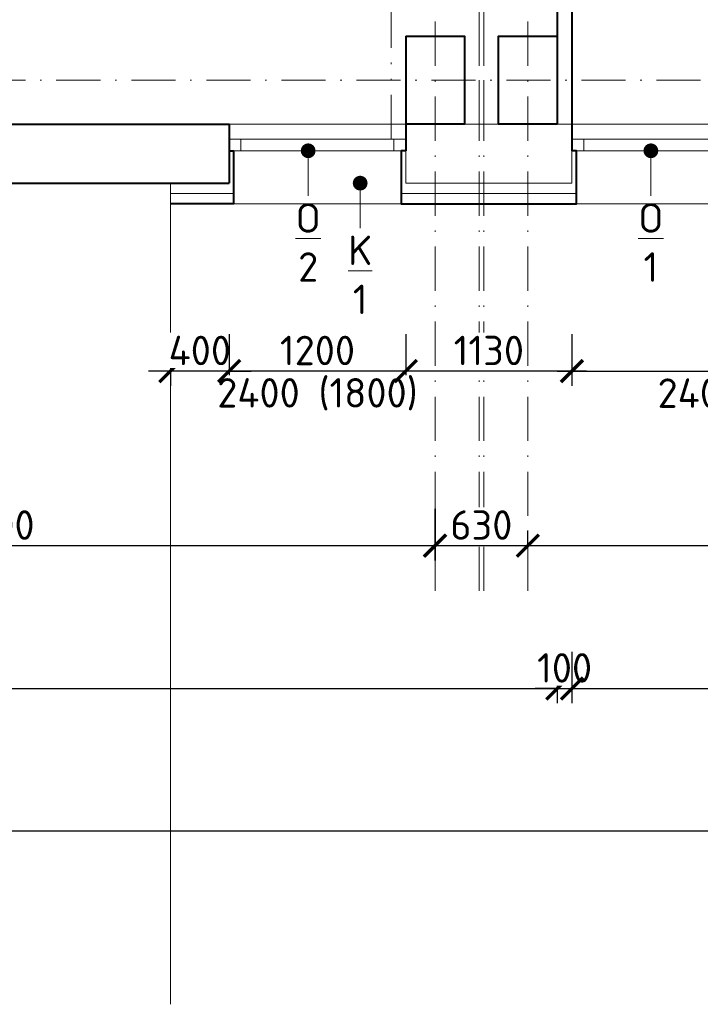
# Model space of a CAD drawing. Header units: metres. Extents: x -115250 to 1551995, y -140807 to 374743.
# Tile 60 of 205: x 81822 to 86449, y 52477 to 59171. Entities that reach past the tile are written whole.
import ezdxf
from ezdxf import colors
from ezdxf.entities.mleader import LeaderData, LeaderLine
from ezdxf.math import Vec2, Vec3

# ---------------------------------------------------------------- set-up
doc = ezdxf.new("R2010")
doc.units = ezdxf.units.M
doc.header["$LTSCALE"] = 100
doc.header["$PDMODE"] = 3
doc.header["$PDSIZE"] = 150
doc.linetypes.add('0102aČERCHOVANÁ', pattern=[5.1, 3, -1, 0.1, -1])
doc.linetypes.add('0103aDVOJČERCHOVANÁ', pattern=[6.2, 3, -1, 0.1, -1, 0.1, -1])
doc.layers.get('Defpoints').update_dxf_attribs({"lineweight": 9})
for name, color, linetype, lineweight in [('010-izolace EPS', 12, '0109IZOLACEEPS', 9), ('010-kota', 3, 'Continuous', 9), ('010-okno', 10, 'Continuous', 15), ('010-okno bublina', 12, 'Continuous', 9), ('010-tenka', 10, 'Continuous', 15), ('010-tlusta', 10, 'Continuous', 40), ('012-klempirske popis', 16, 'Continuous', 9), ('910-osa', 8, '0102aČERCHOVANÁ', 9), ('910-tenka', 4, 'Continuous', 15), ('910-tenka nad', 4, '0103aDVOJČERCHOVANÁ', 15), ('910-tlusta', 6, 'Continuous', 40)]:
    doc.layers.add(name, color=color, linetype=linetype, lineweight=lineweight)
doc.styles.add('ISOCPEUR', font='isocpeur.ttf')
doc.linetypes.add('0109IZOLACEEPS', pattern='A,1e-05,[2,atsunami.shx,S=0.4871,R=0,X=0,Y=0],-0.9742,[2,atsunami.shx,S=0.4871,R=180,X=0,Y=0],-1e-05', length=0.97422)
doc.dimstyles.new('TSUNAMI_100', dxfattribs={"dimscale": 100, "dimtxt": 2, "dimasz": 1.5, "dimexe": 1, "dimexo": 2, "dimgap": 0.4, "dimtad": 1, "dimdec": 0, "dimrnd": 5, "dimzin": 0, "dimtxsty": 'ISOCPEUR', "dimblk1": 'ARCHTICK', "dimblk2": 'ARCHTICK', "dimsah": 1, "dimcen": 0.09, "dimdle": 1, "dimclrd": 256, "dimclre": 256, "dimclrt": 256, "dimadec": 0, "dimazin": 0, "dimtfac": 1, "dimtdec": 0, "dimtix": 1, "dimtmove": 1, "dimatfit": 3, "dimfxlon": 1, "dimtfill": 1, "dimtolj": 1, "dimtzin": 0, "dimarcsym": 0})

# ---------------------------------------------------------------- blocks, each defined once
blk = doc.blocks.new('_Dot')
at = {"color": 0, "linetype": 'ByBlock', "lineweight": -2}
blk.add_line((-0.5, 0), (-1, 0), dxfattribs=at)
at = {"color": 0, "linetype": 'ByBlock', "const_width": 0.5}
blk.add_lwpolyline([(-0.25, 0, 1), (0.25, 0, 1)], format="xyb", close=True, dxfattribs=at)
blk = doc.blocks.new('_ARCHTICK')
at = {"color": 0, "linetype": 'ByBlock', "const_width": 0.15}
blk.add_lwpolyline([(-0.5, -0.5), (0.5, 0.5)], dxfattribs=at)
blk = doc.blocks.new('*D478')
at = {"layer": '010-kota', "lineweight": -2, "transparency": 16777216}
for p, q in [((84646.7, 55844.9), (84646.7, 55494.9)), ((78644.2, 55594.9), (78644.2, 55694.9)), ((78544.2, 55594.9), (84746.7, 55594.9))]:
    blk.add_line(p, q, dxfattribs=at)
at = {"layer": 'Defpoints', "color": 0, "transparency": 16777216}
for p in [(84646.7, 56780.6), (78644.2, 55594.9), (84646.7, 55594.9)]:
    blk.add_point(p, dxfattribs=at)
at = {"layer": '010-kota', "lineweight": -2, "transparency": 16777216, "xscale": 150, "yscale": 150, "zscale": 150, "rotation": 180}
blk.add_blockref('_ARCHTICK', (78644.2, 55594.9), dxfattribs=at)
at = {"layer": '010-kota', "lineweight": -2, "transparency": 16777216, "xscale": 150, "yscale": 150, "zscale": 150}
blk.add_blockref('_ARCHTICK', (84646.7, 55594.9), dxfattribs=at)
at = {"layer": '010-kota', "transparency": 16777216, "insert": (81645.5, 55734.9), "char_height": 200, "attachment_point": 5, "style": 'ISOCPEUR', "bg_fill": 3, "box_fill_scale": 1.1, "bg_fill_color": 256, "bg_fill_true_color": 13158600, "bg_fill_transparency": 0}
blk.add_mtext('\\A1;6000', dxfattribs=at)
blk = doc.blocks.new('*D479')
at = {"layer": '010-kota', "lineweight": -2, "transparency": 16777216}
for p, q in [((84644.2, 55844.9), (84644.2, 55494.9)), ((85276.7, 55594.9), (85276.7, 55694.9)), ((84544.2, 55594.9), (85376.7, 55594.9))]:
    blk.add_line(p, q, dxfattribs=at)
at = {"layer": 'Defpoints', "color": 0, "transparency": 16777216}
for p in [(84644.2, 56781.8), (85276.7, 55594.9), (85276.7, 55594.9)]:
    blk.add_point(p, dxfattribs=at)
at = {"layer": '010-kota', "lineweight": -2, "transparency": 16777216, "xscale": 150, "yscale": 150, "zscale": 150, "rotation": 180}
blk.add_blockref('_ARCHTICK', (84644.2, 55594.9), dxfattribs=at)
at = {"layer": '010-kota', "lineweight": -2, "transparency": 16777216, "xscale": 150, "yscale": 150, "zscale": 150}
blk.add_blockref('_ARCHTICK', (85276.7, 55594.9), dxfattribs=at)
at = {"layer": '010-kota', "transparency": 16777216, "insert": (84960.5, 55734.9), "char_height": 200, "attachment_point": 5, "style": 'ISOCPEUR', "bg_fill": 3, "box_fill_scale": 1.1, "bg_fill_color": 256, "bg_fill_true_color": 13158600, "bg_fill_transparency": 0}
blk.add_mtext('\\A1;630', dxfattribs=at)
blk = doc.blocks.new('*D480')
at = {"layer": '010-kota', "lineweight": -2, "transparency": 16777216}
for p, q in [((91276.7, 55844.9), (91276.7, 55494.9)), ((85276.7, 55594.9), (85276.7, 55694.9)), ((85176.7, 55594.9), (91376.7, 55594.9))]:
    blk.add_line(p, q, dxfattribs=at)
at = {"layer": 'Defpoints', "color": 0, "transparency": 16777216}
for p in [(91276.7, 56783.1), (85276.7, 55594.9), (91276.7, 55594.9)]:
    blk.add_point(p, dxfattribs=at)
at = {"layer": '010-kota', "lineweight": -2, "transparency": 16777216, "xscale": 150, "yscale": 150, "zscale": 150, "rotation": 180}
blk.add_blockref('_ARCHTICK', (85276.7, 55594.9), dxfattribs=at)
at = {"layer": '010-kota', "lineweight": -2, "transparency": 16777216, "xscale": 150, "yscale": 150, "zscale": 150}
blk.add_blockref('_ARCHTICK', (91276.7, 55594.9), dxfattribs=at)
at = {"layer": '010-kota', "transparency": 16777216, "insert": (88276.7, 55734.9), "char_height": 200, "attachment_point": 5, "style": 'ISOCPEUR', "bg_fill": 3, "box_fill_scale": 1.1, "bg_fill_color": 256, "bg_fill_true_color": 13158600, "bg_fill_transparency": 0}
blk.add_mtext('\\A1;6000', dxfattribs=at)
blk = doc.blocks.new('*D486')
at = {"layer": '010-kota', "lineweight": -2, "transparency": 16777216}
for p, q in [((42446.7, 54873.8), (42446.7, 54523.8)), ((85476.7, 54873.8), (85476.7, 54523.8)), ((42346.7, 54623.8), (85576.7, 54623.8))]:
    blk.add_line(p, q, dxfattribs=at)
at = {"layer": 'Defpoints', "color": 0, "transparency": 16777216}
for p in [(42446.7, 58459.3), (85476.7, 58459.3), (85476.7, 54623.8)]:
    blk.add_point(p, dxfattribs=at)
at = {"layer": '010-kota', "lineweight": -2, "transparency": 16777216, "xscale": 150, "yscale": 150, "zscale": 150, "rotation": 180}
blk.add_blockref('_ARCHTICK', (42446.7, 54623.8), dxfattribs=at)
at = {"layer": '010-kota', "lineweight": -2, "transparency": 16777216, "xscale": 150, "yscale": 150, "zscale": 150}
blk.add_blockref('_ARCHTICK', (85476.7, 54623.8), dxfattribs=at)
at = {"layer": '010-kota', "transparency": 16777216, "insert": (63961.7, 54763.8), "char_height": 200, "attachment_point": 5, "style": 'ISOCPEUR', "bg_fill": 3, "box_fill_scale": 1.1, "bg_fill_color": 256, "bg_fill_true_color": 13158600, "bg_fill_transparency": 0}
blk.add_mtext('\\A1;43030', dxfattribs=at)
blk = doc.blocks.new('*D487')
at = {"layer": '010-kota', "lineweight": -2, "transparency": 16777216}
for p, q in [((85476.7, 54873.8), (85476.7, 54523.8)), ((85576.7, 54873.8), (85576.7, 54523.8)), ((85476.7, 54623.8), (85326.7, 54623.8)), ((85476.7, 54623.8), (85576.7, 54623.8)), ((85576.7, 54623.8), (85726.7, 54623.8))]:
    blk.add_line(p, q, dxfattribs=at)
at = {"layer": 'Defpoints', "color": 0, "transparency": 16777216}
for p in [(85476.7, 58459.3), (85576.7, 58459.3)]:
    blk.add_point(p, dxfattribs=at)
at = {"layer": '010-kota', "lineweight": -2, "transparency": 16777216, "xscale": 150, "yscale": 150, "zscale": 150}
blk.add_blockref('_ARCHTICK', (85476.7, 54623.8), dxfattribs=at)
at = {"layer": '010-kota', "lineweight": -2, "transparency": 16777216, "xscale": 150, "yscale": 150, "zscale": 150, "rotation": 180}
blk.add_blockref('_ARCHTICK', (85576.7, 54623.8), dxfattribs=at)
at = {"layer": '010-kota', "transparency": 16777216, "insert": (85526.7, 54763.8), "char_height": 200, "attachment_point": 5, "style": 'ISOCPEUR', "bg_fill": 3, "box_fill_scale": 1.1, "bg_fill_color": 256, "bg_fill_true_color": 13158600, "bg_fill_transparency": 0}
blk.add_mtext('\\A1;100', dxfattribs=at)
at = {"layer": 'Defpoints', "color": 0, "transparency": 16777216}
blk.add_point((85576.7, 54623.8), dxfattribs=at)
blk = doc.blocks.new('*D488')
at = {"layer": '010-kota', "lineweight": -2, "transparency": 16777216}
for p, q in [((85576.7, 54873.8), (85576.7, 54523.8)), ((90976.7, 54873.8), (90976.7, 54523.8)), ((85476.7, 54623.8), (91076.7, 54623.8))]:
    blk.add_line(p, q, dxfattribs=at)
at = {"layer": 'Defpoints', "color": 0, "transparency": 16777216}
for p in [(85576.7, 58459.3), (90976.7, 58459.3), (90976.7, 54623.8)]:
    blk.add_point(p, dxfattribs=at)
at = {"layer": '010-kota', "lineweight": -2, "transparency": 16777216, "xscale": 150, "yscale": 150, "zscale": 150, "rotation": 180}
blk.add_blockref('_ARCHTICK', (85576.7, 54623.8), dxfattribs=at)
at = {"layer": '010-kota', "lineweight": -2, "transparency": 16777216, "xscale": 150, "yscale": 150, "zscale": 150}
blk.add_blockref('_ARCHTICK', (90976.7, 54623.8), dxfattribs=at)
at = {"layer": '010-kota', "transparency": 16777216, "insert": (88276.7, 54763.8), "char_height": 200, "attachment_point": 5, "style": 'ISOCPEUR', "bg_fill": 3, "box_fill_scale": 1.1, "bg_fill_color": 256, "bg_fill_true_color": 13158600, "bg_fill_transparency": 0}
blk.add_mtext('\\A1;5400', dxfattribs=at)
blk = doc.blocks.new('*D588')
at = {"layer": '010-kota', "lineweight": -2, "transparency": 16777216}
for p, q in [((42046.7, 53905.4), (42046.7, 53555.4)), ((109876.7, 53905.4), (109876.7, 53555.4)), ((41946.7, 53655.4), (109976.7, 53655.4))]:
    blk.add_line(p, q, dxfattribs=at)
at = {"layer": 'Defpoints', "color": 0, "transparency": 16777216}
for p in [(42046.7, 58459.3), (109876.7, 58459.3), (109876.7, 53655.4)]:
    blk.add_point(p, dxfattribs=at)
at = {"layer": '010-kota', "lineweight": -2, "transparency": 16777216, "xscale": 150, "yscale": 150, "zscale": 150, "rotation": 180}
blk.add_blockref('_ARCHTICK', (42046.7, 53655.4), dxfattribs=at)
at = {"layer": '010-kota', "lineweight": -2, "transparency": 16777216, "xscale": 150, "yscale": 150, "zscale": 150}
blk.add_blockref('_ARCHTICK', (109876.7, 53655.4), dxfattribs=at)
at = {"layer": '010-kota', "transparency": 16777216, "insert": (75961.7, 53795.4), "char_height": 200, "attachment_point": 5, "style": 'ISOCPEUR', "bg_fill": 3, "box_fill_scale": 1.1, "bg_fill_color": 256, "bg_fill_true_color": 13158600, "bg_fill_transparency": 0}
blk.add_mtext('\\A1;67830', dxfattribs=at)
blk = doc.blocks.new('*D615')
at = {"layer": '010-kota', "lineweight": -2, "transparency": 16777216}
for p, q in [((85576.7, 57031.8), (85576.7, 56681.8)), ((87976.7, 57031.8), (87976.7, 56681.8)), ((85476.7, 56781.8), (88076.7, 56781.8))]:
    blk.add_line(p, q, dxfattribs=at)
at = {"layer": 'Defpoints', "color": 0, "transparency": 16777216}
for p in [(87976.7, 58259.3), (85576.7, 58059.3), (87976.7, 56781.8)]:
    blk.add_point(p, dxfattribs=at)
at = {"layer": '010-kota', "lineweight": -2, "transparency": 16777216, "xscale": 150, "yscale": 150, "zscale": 150, "rotation": 180}
blk.add_blockref('_ARCHTICK', (85576.7, 56781.8), dxfattribs=at)
at = {"layer": '010-kota', "lineweight": -2, "transparency": 16777216, "xscale": 150, "yscale": 150, "zscale": 150}
blk.add_blockref('_ARCHTICK', (87976.7, 56781.8), dxfattribs=at)
at = {"layer": '010-kota', "transparency": 16777216, "insert": (86776.7, 56621.8), "char_height": 200, "attachment_point": 5, "style": 'ISOCPEUR', "bg_fill": 3, "box_fill_scale": 1.1, "bg_fill_color": 256, "bg_fill_true_color": 13158600, "bg_fill_transparency": 0}
blk.add_mtext('\\A1;2400(1800)', dxfattribs=at)
at = {"layer": '010-kota', "transparency": 16777216, "insert": (86776.7, 56921.8), "char_height": 200, "attachment_point": 5, "style": 'ISOCPEUR', "bg_fill": 3, "box_fill_scale": 1.1, "bg_fill_color": 256, "bg_fill_true_color": 13158600, "bg_fill_transparency": 0}
blk.add_mtext('\\A1;2400', dxfattribs=at)
blk = doc.blocks.new('*D797')
at = {"layer": '010-kota', "lineweight": -2, "transparency": 16777216}
for p, q in [((84446.7, 57031.8), (84446.7, 56681.8)), ((85576.7, 57031.8), (85576.7, 56681.8)), ((85676.7, 56781.8), (84346.7, 56781.8))]:
    blk.add_line(p, q, dxfattribs=at)
at = {"layer": 'Defpoints', "color": 0, "transparency": 16777216}
for p in [(84446.7, 58059.3), (85576.7, 58059.3), (84446.7, 56781.8)]:
    blk.add_point(p, dxfattribs=at)
at = {"layer": '010-kota', "lineweight": -2, "transparency": 16777216, "xscale": 150, "yscale": 150, "zscale": 150, "rotation": 180}
blk.add_blockref('_ARCHTICK', (84446.7, 56781.8), dxfattribs=at)
at = {"layer": '010-kota', "lineweight": -2, "transparency": 16777216, "xscale": 150, "yscale": 150, "zscale": 150}
blk.add_blockref('_ARCHTICK', (85576.7, 56781.8), dxfattribs=at)
at = {"layer": '010-kota', "transparency": 16777216, "insert": (85011.7, 56921.8), "char_height": 200, "attachment_point": 5, "style": 'ISOCPEUR', "bg_fill": 3, "box_fill_scale": 1.1, "bg_fill_color": 256, "bg_fill_true_color": 13158600, "bg_fill_transparency": 0}
blk.add_mtext('\\A1;1130', dxfattribs=at)
blk = doc.blocks.new('*D798')
at = {"layer": '010-kota', "lineweight": -2, "transparency": 16777216}
for p, q in [((83246.7, 57031.8), (83246.7, 56681.8)), ((84446.7, 57031.8), (84446.7, 56681.8)), ((84546.7, 56781.8), (83146.7, 56781.8))]:
    blk.add_line(p, q, dxfattribs=at)
at = {"layer": 'Defpoints', "color": 0, "transparency": 16777216}
for p in [(83246.7, 58059.3), (84446.7, 58059.3), (83246.7, 56781.8)]:
    blk.add_point(p, dxfattribs=at)
at = {"layer": '010-kota', "lineweight": -2, "transparency": 16777216, "xscale": 150, "yscale": 150, "zscale": 150, "rotation": 180}
blk.add_blockref('_ARCHTICK', (83246.7, 56781.8), dxfattribs=at)
at = {"layer": '010-kota', "lineweight": -2, "transparency": 16777216, "xscale": 150, "yscale": 150, "zscale": 150}
blk.add_blockref('_ARCHTICK', (84446.7, 56781.8), dxfattribs=at)
at = {"layer": '010-kota', "transparency": 16777216, "insert": (83846.7, 56921.8), "char_height": 200, "attachment_point": 5, "style": 'ISOCPEUR', "bg_fill": 3, "box_fill_scale": 1.1, "bg_fill_color": 256, "bg_fill_true_color": 13158600, "bg_fill_transparency": 0}
blk.add_mtext('\\A1;1200', dxfattribs=at)
blk = doc.blocks.new('*D799')
at = {"layer": '010-kota', "lineweight": -2, "transparency": 16777216}
for p, q in [((82846.7, 57031.8), (82846.7, 56681.8)), ((83246.7, 57031.8), (83246.7, 56681.8)), ((82846.7, 56781.8), (82696.7, 56781.8)), ((83246.7, 56781.8), (82846.7, 56781.8)), ((83246.7, 56781.8), (83396.7, 56781.8))]:
    blk.add_line(p, q, dxfattribs=at)
at = {"layer": 'Defpoints', "color": 0, "transparency": 16777216}
for p in [(82846.7, 58059.3), (83246.7, 58059.3)]:
    blk.add_point(p, dxfattribs=at)
at = {"layer": '010-kota', "lineweight": -2, "transparency": 16777216, "xscale": 150, "yscale": 150, "zscale": 150}
blk.add_blockref('_ARCHTICK', (82846.7, 56781.8), dxfattribs=at)
at = {"layer": '010-kota', "lineweight": -2, "transparency": 16777216, "xscale": 150, "yscale": 150, "zscale": 150, "rotation": 180}
blk.add_blockref('_ARCHTICK', (83246.7, 56781.8), dxfattribs=at)
at = {"layer": '010-kota', "transparency": 16777216, "insert": (83046.7, 56921.8), "char_height": 200, "attachment_point": 5, "style": 'ISOCPEUR', "bg_fill": 3, "box_fill_scale": 1.1, "bg_fill_color": 256, "bg_fill_true_color": 13158600, "bg_fill_transparency": 0}
blk.add_mtext('\\A1;400', dxfattribs=at)
at = {"layer": 'Defpoints', "color": 0, "transparency": 16777216}
blk.add_point((82846.7, 56781.8), dxfattribs=at)
blk = doc.blocks.new('*D800')
at = {"layer": '010-kota', "lineweight": -2, "transparency": 16777216}
for p, q in [((83246.7, 57031.8), (83246.7, 56681.8)), ((84446.7, 57031.8), (84446.7, 56681.8)), ((84546.7, 56781.8), (83146.7, 56781.8))]:
    blk.add_line(p, q, dxfattribs=at)
at = {"layer": 'Defpoints', "color": 0, "transparency": 16777216}
for p in [(83246.7, 58059.3), (84446.7, 58059.3), (83246.7, 56781.8)]:
    blk.add_point(p, dxfattribs=at)
at = {"layer": '010-kota', "transparency": 16777216, "insert": (83846.7, 56623.9), "char_height": 200, "attachment_point": 5, "style": 'ISOCPEUR', "bg_fill": 3, "box_fill_scale": 1.1, "bg_fill_color": 256, "bg_fill_true_color": 13158600, "bg_fill_transparency": 0}
blk.add_mtext('\\A1;2400 (1800)', dxfattribs=at)
at = {"layer": '010-kota', "lineweight": -2, "transparency": 16777216, "xscale": 150, "yscale": 150, "zscale": 150, "rotation": 180}
blk.add_blockref('_ARCHTICK', (83246.7, 56781.8), dxfattribs=at)
at = {"layer": '010-kota', "lineweight": -2, "transparency": 16777216, "xscale": 150, "yscale": 150, "zscale": 150}
blk.add_blockref('_ARCHTICK', (84446.7, 56781.8), dxfattribs=at)

msp = doc.modelspace()

# ---------------------------------------------------------------- linework, layer by layer
at = {"layer": '010-okno'}
for p, q in [((85576.7, 58359.3), (87976.7, 58359.3)), ((85656.7, 58359.3), (85656.7, 58279.3)), ((85576.7, 58279.3), (87976.7, 58279.3))]:
    msp.add_line(p, q, dxfattribs=at)
at = {"layer": '910-osa'}
for p, q in [((84646.7, 55287.6), (84646.7, 76968.6)), ((84946.7, 55287.6), (84946.7, 76968.6)), ((84976.7, 55287.6), (84976.7, 76968.6)), ((85276.7, 55287.6), (85276.7, 76968.6)), ((40251.2, 58759.3), (114311.8, 58759.3))]:
    msp.add_line(p, q, dxfattribs=at)
at = {"layer": '910-tenka'}
for p, q in [((83246.7, 58459.3), (84446.7, 58459.3)), ((84846.7, 58459.3), (90976.7, 58459.3))]:
    msp.add_line(p, q, dxfattribs=at)
msp.add_lwpolyline([(82846.7, 58059.3), (82846.7, 52476.6)], dxfattribs=at)
at = {"layer": '910-tenka nad', "linetype": '0103aDVOJČERCHOVANÁ'}
for p, q in [((84346.7, 58359.3), (84346.7, 73459.3)), ((84946.7, 58459.3), (84946.7, 73459.3)), ((84976.7, 58459.3), (84976.7, 73459.3))]:
    msp.add_line(p, q, dxfattribs=at)
at = {"layer": '910-tlusta'}
for p, q in [((85476.7, 63002.3), (85476.7, 58459.3)), ((85576.7, 60384.3), (85576.7, 58279.3)), ((84446.7, 59059.3), (84446.7, 58279.3)), ((75046.7, 58459.3), (83246.7, 58459.3)), ((83246.7, 58459.3), (83246.7, 58059.3)), ((75046.7, 58059.3), (83246.7, 58059.3))]:
    msp.add_line(p, q, dxfattribs=at)
for points in [[(84446.7, 59059.3), (84846.7, 59059.3), (84846.7, 58459.3), (84446.7, 58459.3)], [(85476.7, 58459.3), (85076.7, 58459.3), (85076.7, 59059.3), (85476.7, 59059.3)]]:
    msp.add_lwpolyline(points, dxfattribs=at)

# ---------------------------------------------------------------- leaders
at = {"layer": '010-okno bublina'}
ml = msp.add_multileader_mtext('Standard', dxfattribs=at)
ml.set_content('{\\LO\\P}1', color=256, style='ISOCPEUR')
ml.set_leader_properties(color=256, linetype='ByLayer', lineweight=-1)
ml.set_arrow_properties(name='DOT')
ml.build(insert=Vec2(0, 0))
ml.multileader.update_dxf_attribs({"has_text_frame": 1, "text_attachment_direction": 1, "text_left_attachment_type": 2, "text_right_attachment_type": 2, "dogleg_length": 0.0018, "arrow_head_size": 100, "scale": 200})
ctx = ml.context
ctx.base_point, ctx.scale, ctx.char_height, ctx.arrow_head_size, ctx.landing_gap_size, ctx.plane_origin = Vec3(86113.4, 57339.1), 200, 200, 100, 50, Vec3(88546.8, 57879.5)
ctx.left_attachment, ctx.right_attachment, ctx.text_align_type = 2, 2, 1
notes = []
notes.append((ctx, [(1, (1, 1, 0), (86113.4, 57972.5), (-1, 0), 0, [(0, [(86113.4, 58279.3)], 0, [])])]))
ctx.mtext.insert, ctx.mtext.alignment, ctx.mtext.flow_direction = Vec3(86113.4, 57922.5), 2, 5
for ctx, leaders in notes:
    for number, flags, end, landing, length, lines in leaders:
        leader = LeaderData()
        leader.index, (leader.has_last_leader_line, leader.has_dogleg_vector, leader.attachment_direction) = number, flags
        leader.last_leader_point, leader.dogleg_vector, leader.dogleg_length = Vec3(end), Vec3(landing), length
        for number, points, colour, breaks in lines:
            line = LeaderLine()
            line.index, line.vertices, line.color, line.breaks = number, Vec3.list(points), colors.encode_raw_color(colour), breaks
            leader.lines.append(line)
        ctx.leaders.append(leader)

# ---------------------------------------------------------------- next in the draw order: dimensions: what is measured, and where the dimension line sits
at = {"layer": '010-kota'}
dim = msp.add_linear_dim(base=(84646.7057476, 55594.8528867), p1=(78644.2057476, 55594.8528867), p2=(84646.7057476, 56780.5561607), dimstyle='TSUNAMI_100', dxfattribs=at)
dim.commit()
dim.dimension.update_dxf_attribs({"geometry": '*D478', "text_midpoint": (81645.4557476, 55734.8528867)})

# ---------------------------------------------------------------- next in the draw order: dimensions: what is measured, and where the dimension line sits
dim = msp.add_linear_dim(base=(85276.7057476, 55594.8528867), p1=(84644.2057476, 56781.8061607), p2=(85276.7057476, 55594.8528867), dimstyle='TSUNAMI_100', dxfattribs=at)
dim.commit()
dim.dimension.update_dxf_attribs({"geometry": '*D479', "text_midpoint": (84960.4557476, 55734.8528867)})

# ---------------------------------------------------------------- next in the draw order: dimensions: what is measured, and where the dimension line sits
dim = msp.add_linear_dim(base=(91276.7, 55594.9), p1=(85276.7, 55594.9), p2=(91276.7, 56783.1), dimstyle='TSUNAMI_100', dxfattribs=at)
dim.commit()
dim.dimension.update_dxf_attribs({"geometry": '*D480', "text_midpoint": (88276.7, 55734.9)})

# ---------------------------------------------------------------- next in the draw order: dimensions: what is measured, and where the dimension line sits
dim = msp.add_linear_dim(base=(85476.7, 54623.8), p1=(42446.7, 58459.3), p2=(85476.7, 58459.3), dimstyle='TSUNAMI_100', dxfattribs=at)
dim.commit()
dim.dimension.update_dxf_attribs({"geometry": '*D486', "text_midpoint": (63961.7, 54763.8)})

# ---------------------------------------------------------------- next in the draw order: dimensions: what is measured, and where the dimension line sits
dim = msp.add_aligned_dim(p1=(85476.7, 58459.3), p2=(85576.7, 58459.3), distance=-3835.5, dimstyle='TSUNAMI_100', dxfattribs=at)
dim.commit()
dim.dimension.update_dxf_attribs({"geometry": '*D487', "text_midpoint": (85526.7, 54763.8)})

# ---------------------------------------------------------------- next in the draw order: dimensions: what is measured, and where the dimension line sits
dim = msp.add_aligned_dim(p1=(85576.7, 58459.3), p2=(90976.7, 58459.3), distance=-3835.5, dimstyle='TSUNAMI_100', dxfattribs=at)
dim.commit()
dim.dimension.update_dxf_attribs({"geometry": '*D488', "text_midpoint": (88276.7, 54763.8)})

# ---------------------------------------------------------------- next in the draw order: dimensions: what is measured, and where the dimension line sits
dim = msp.add_linear_dim(base=(109876.7, 53655.4), p1=(42046.7, 58459.3), p2=(109876.7, 58459.3), dimstyle='TSUNAMI_100', dxfattribs=at)
dim.commit()
dim.dimension.update_dxf_attribs({"geometry": '*D588', "text_midpoint": (75961.7, 53795.4)})

# ---------------------------------------------------------------- next in the draw order: linework, layer by layer
at = {"layer": '010-izolace EPS', "ltscale": 1.4}
msp.add_line((82846.7, 57989.3), (83276.7, 57989.3), dxfattribs=at)
at = {"layer": '010-okno'}
for p, q in [((83246.7, 58359.3), (84446.7, 58359.3)), ((83326.7, 58359.3), (83326.7, 58279.3)), ((84366.7, 58359.3), (84366.7, 58279.3)), ((83246.7, 58279.3), (84446.7, 58279.3))]:
    msp.add_line(p, q, dxfattribs=at)
at = {"layer": '010-tenka'}
msp.add_line((83276.7, 57919.3), (84416.7, 57919.3), dxfattribs=at)
at = {"layer": '010-tlusta'}
msp.add_lwpolyline([(83246.7, 58279.3), (83276.7, 58279.3), (83276.7, 58059.3), (83276.7, 57919.3), (82846.7, 57919.3)], dxfattribs=at)
at = {"layer": '910-tenka'}
msp.add_line((84446.7, 58279.3), (84446.7, 58059.3), dxfattribs=at)

# ---------------------------------------------------------------- next in the draw order: dimensions: what is measured, and where the dimension line sits
at = {"layer": '010-kota'}
dim = msp.add_linear_dim(base=(87976.7, 56781.8), p1=(85576.7, 58059.3), p2=(87976.7, 58259.3), text='<>\\X2400(1800)', dimstyle='TSUNAMI_100', dxfattribs=at)
dim.commit()
dim.dimension.update_dxf_attribs({"geometry": '*D615', "text_midpoint": (86776.7, 56781.8)})

# ---------------------------------------------------------------- next in the draw order: leaders
at = {"layer": '010-okno bublina'}
ml = msp.add_multileader_mtext('Standard', dxfattribs=at)
ml.set_content('{\\LO\\P}2', color=256, style='ISOCPEUR')
ml.set_leader_properties(color=256, linetype='ByLayer', lineweight=-1)
ml.set_arrow_properties(name='DOT')
ml.build(insert=Vec2(0, 0))
ml.multileader.update_dxf_attribs({"has_text_frame": 1, "text_attachment_direction": 1, "text_left_attachment_type": 2, "text_right_attachment_type": 2, "dogleg_length": 0.0018, "arrow_head_size": 100, "scale": 200})
ctx = ml.context
ctx.base_point, ctx.scale, ctx.char_height, ctx.arrow_head_size, ctx.landing_gap_size, ctx.plane_origin = Vec3(83783.4, 57339.1), 200, 200, 100, 50, Vec3(86216.8, 57879.5)
ctx.left_attachment, ctx.right_attachment, ctx.text_align_type = 2, 2, 1
notes = []
notes.append((ctx, [(1, (1, 1, 0), (83783.4, 57972.5), (-1, 0), 0, [(0, [(83783.4, 58279.3)], 0, [])])]))
ctx.mtext.insert, ctx.mtext.alignment, ctx.mtext.flow_direction = Vec3(83783.4, 57922.5), 2, 5
at = {"layer": '012-klempirske popis'}
ml = msp.add_multileader_mtext('Standard', dxfattribs=at)
ml.set_content('{\\LK\\P}1', color=256, style='ISOCPEUR')
ml.set_leader_properties(color=256, linetype='ByLayer', lineweight=-1)
ml.set_arrow_properties(name='DOT')
ml.build(insert=Vec2(0, 0))
ml.multileader.update_dxf_attribs({"has_text_frame": 1, "text_attachment_direction": 1, "text_left_attachment_type": 2, "text_right_attachment_type": 2, "dogleg_length": 0.0018, "arrow_head_size": 100, "scale": 200})
ctx = ml.context
ctx.base_point, ctx.scale, ctx.char_height, ctx.arrow_head_size, ctx.landing_gap_size, ctx.plane_origin = Vec3(84136.9, 57119.1), 200, 200, 100, 50, Vec3(86570.4, 57659.5)
ctx.left_attachment, ctx.right_attachment, ctx.text_align_type = 2, 2, 1
notes.append((ctx, [(1, (1, 1, 0), (84136.9, 57752.5), (-1, 0), 0, [(0, [(84136.9, 58059.3)], 0, [])])]))
ctx.mtext.insert, ctx.mtext.alignment, ctx.mtext.flow_direction = Vec3(84136.9, 57702.5), 2, 5
for ctx, leaders in notes:
    for number, flags, end, landing, length, lines in leaders:
        leader = LeaderData()
        leader.index, (leader.has_last_leader_line, leader.has_dogleg_vector, leader.attachment_direction) = number, flags
        leader.last_leader_point, leader.dogleg_vector, leader.dogleg_length = Vec3(end), Vec3(landing), length
        for number, points, colour, breaks in lines:
            line = LeaderLine()
            line.index, line.vertices, line.color, line.breaks = number, Vec3.list(points), colors.encode_raw_color(colour), breaks
            leader.lines.append(line)
        ctx.leaders.append(leader)

# ---------------------------------------------------------------- next in the draw order: linework, layer by layer
at = {"layer": '010-izolace EPS', "ltscale": 1.4}
msp.add_line((84416.7, 57989.3), (85606.7, 57989.3), dxfattribs=at)
at = {"layer": '010-tenka'}
msp.add_line((85606.7, 57919.3), (87946.7, 57919.3), dxfattribs=at)
at = {"layer": '010-tlusta'}
msp.add_lwpolyline([(84446.7, 58279.3), (84416.7, 58279.3), (84416.7, 58059.3), (84416.7, 57919.3), (85576.7, 57919.3), (85606.7, 57919.3), (85606.7, 58279.3), (85576.7, 58279.3)], dxfattribs=at)
at = {"layer": '910-tenka'}
for p, q in [((85576.7, 58059.3), (85576.7, 58279.3)), ((84446.7, 58059.3), (85576.7, 58059.3))]:
    msp.add_line(p, q, dxfattribs=at)

# ---------------------------------------------------------------- next in the draw order: dimensions: what is measured, and where the dimension line sits
at = {"layer": '010-kota'}
dim = msp.add_linear_dim(base=(84446.7, 56781.8), p1=(85576.7, 58059.3), p2=(84446.7, 58059.3), dimstyle='TSUNAMI_100', dxfattribs=at)
dim.commit()
dim.dimension.update_dxf_attribs({"geometry": '*D797', "text_midpoint": (85011.7, 56921.8)})

# ---------------------------------------------------------------- next in the draw order: dimensions: what is measured, and where the dimension line sits
dim = msp.add_linear_dim(base=(83246.7, 56781.8), p1=(84446.7, 58059.3), p2=(83246.7, 58059.3), dimstyle='TSUNAMI_100', dxfattribs=at)
dim.commit()
dim.dimension.update_dxf_attribs({"geometry": '*D798', "text_midpoint": (83846.7, 56921.8)})

# ---------------------------------------------------------------- next in the draw order: dimensions: what is measured, and where the dimension line sits
dim = msp.add_linear_dim(base=(82846.7, 56781.8), p1=(83246.7, 58059.3), p2=(82846.7, 58059.3), dimstyle='TSUNAMI_100', dxfattribs=at)
dim.commit()
dim.dimension.update_dxf_attribs({"geometry": '*D799', "text_midpoint": (83046.7, 56921.8)})

# ---------------------------------------------------------------- next in the draw order: dimensions: what is measured, and where the dimension line sits
dim = msp.add_linear_dim(base=(83246.7, 56781.8), p1=(84446.7, 58059.3), p2=(83246.7, 58059.3), text='2400 (1800)', dimstyle='TSUNAMI_100', override={"dimtmove": 2}, dxfattribs=at)
dim.commit()
dim.dimension.update_dxf_attribs({"geometry": '*D800', "text_midpoint": (83846.7, 56623.9), "dimtype": 160})

doc.saveas('drawing.dxf')
